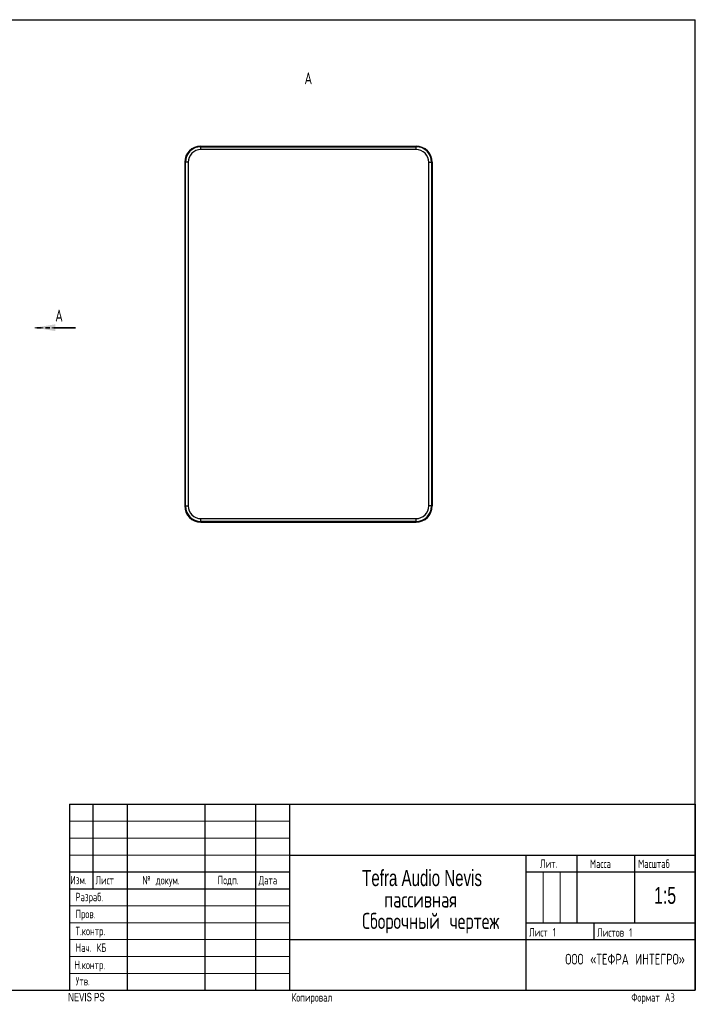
# Model space of a CAD drawing. Header units: millimetres. Extents: x 8 to 419, y 1 to 292.
# Tile 5 of 5: x 215 to 419, y 1 to 292. Entities that reach past the tile are written whole.
import ezdxf

# ---------------------------------------------------------------- set-up
doc = ezdxf.new("R2010")
doc.units = ezdxf.units.MM
doc.linetypes.add('HIDDEN', pattern=[1.905, 1.27, -0.635])
doc.linetypes.add('PHANTOM', pattern=[12.7, 6.35, -1.27, 1.27, -1.27, 1.27, -1.27])
doc.styles.add('SLDTEXTSTYLE0', font='TXT', dxfattribs={"width": 0.7, "bigfont": 'bigfont'})
doc.styles.add('SLDTEXTSTYLE1', font='TXT', dxfattribs={"width": 0.7})

# ---------------------------------------------------------------- blocks, each defined once
blk = doc.blocks.new('SW_PROJECTIONARROW_0')
at = {"color": 0, "linetype": 'HIDDEN', "lineweight": 18}
blk.add_line((231.73, 200.93), (219.73, 200.93), dxfattribs=at)
blk.add_line((231.73, 200.93), (219.73, 200.93), dxfattribs=at)
at = {"color": 0, "linetype": 'PHANTOM', "lineweight": 35}
blk.add_line((231.73, 200.93), (219.73, 200.93), dxfattribs=at)
at = {"color": 0, "linetype": 'Continuous', "lineweight": 25}
blk.add_solid([(219.73, 200.93), (225.73, 199.93), (225.73, 201.93)], dxfattribs=at)
blk.add_solid([(219.73, 200.93), (225.73, 199.93), (225.73, 201.93)], dxfattribs=at)
at = {"color": 0, "linetype": 'Continuous', "lineweight": 25, "insert": (225.73, 206.25), "char_height": 3.5, "attachment_point": 1, "style": 'SLDTEXTSTYLE0'}
blk.add_mtext('А', dxfattribs=at)
blk.add_mtext('А', dxfattribs=at)

msp = doc.modelspace()

# ---------------------------------------------------------------- linework, layer by layer
at = {"color": 7, "linetype": 'Continuous', "lineweight": 25}
for p, q in [((20, 292), (415, 292)), ((415, 5), (415, 292)), ((268.824, 254.6285), (332.424, 254.6285)), ((268.824, 253.5885), (268.824, 254.4285)), ((268.824, 254.4285), (332.424, 254.4285)), ((332.424, 253.5885), (268.824, 253.5885)), ((332.424, 253.5885), (332.424, 254.4285)), ((264.024, 249.8285), (264.024, 148.2285)), ((265.064, 249.8285), (264.224, 249.8285)), ((264.224, 148.2285), (264.224, 249.8285)), ((265.064, 249.8285), (265.064, 148.2285)), ((336.184, 249.8285), (337.024, 249.8285)), ((336.184, 148.2285), (336.184, 249.8285)), ((337.024, 249.8285), (337.024, 148.2285)), ((337.224, 249.8285), (337.224, 148.2285)), ((264.224, 148.2285), (265.064, 148.2285)), ((337.024, 148.2285), (336.184, 148.2285)), ((268.824, 143.6285), (268.824, 144.4685)), ((268.824, 144.4685), (332.424, 144.4685)), ((332.424, 143.6285), (268.824, 143.6285)), ((268.824, 143.4285), (332.424, 143.4285)), ((332.424, 143.6285), (332.424, 144.4685)), ((230, 60), (415, 60)), ((230, 60), (230, 5)), ((237, 35), (237, 60)), ((247, 60), (247, 5)), ((270, 60), (270, 5)), ((285, 60), (285, 5)), ((295, 60), (295, 5)), ((415, 60), (415, 5)), ((295, 45), (415, 45)), ((365, 5), (365, 45)), ((380, 45), (380, 25)), ((397, 45), (397, 25)), ((230, 40), (295, 40)), ((365, 40), (415, 40)), ((230, 35), (295, 35)), ((365, 25), (415, 25)), ((385, 25), (385, 20)), ((295, 20), (415, 20)), ((20, 5), (415, 5)), ((230, 5), (415, 5))]:
    msp.add_line(p, q, dxfattribs=at)
at = {"color": 7, "linetype": 'Continuous', "lineweight": 18}
for p, q in [((230, 55), (295, 55)), ((230, 50), (295, 50)), ((230, 45), (295, 45)), ((370, 40), (370, 25)), ((375, 40), (375, 25)), ((230, 30), (295, 30)), ((230, 25), (295, 25)), ((230, 20), (295, 20)), ((230, 15), (295, 15)), ((230, 10), (295, 10))]:
    msp.add_line(p, q, dxfattribs=at)
at = {"color": 7, "linetype": 'Continuous', "lineweight": 25}
for centre, radius, start, end in [((268.824, 249.8285), 4.8, 90, 180), ((268.824, 249.8285), 4.6, 90, 180), ((268.824, 249.8285), 3.76, 90, 180), ((332.424, 249.8285), 4.8, 0, 90), ((332.424, 249.8285), 4.6, 0, 90), ((332.424, 249.8285), 3.76, 0, 90), ((268.824, 148.2285), 4.8, 180, 270), ((268.824, 148.2285), 4.6, 180, 270), ((268.824, 148.2285), 3.76, 180, 270), ((332.424, 148.2285), 4.8, 270, 0), ((332.424, 148.2285), 4.6, 270, 0), ((332.424, 148.2285), 3.76, 270, 0)]:
    msp.add_arc(centre, radius, start, end, dxfattribs=at)

# ---------------------------------------------------------------- block references
msp.add_blockref('SW_PROJECTIONARROW_0', (0, 0), dxfattribs=at)

# ---------------------------------------------------------------- texts
at = {"color": 7, "linetype": 'Continuous', "lineweight": 18, "insert": (300.5803, 276.4152), "char_height": 3.5, "attachment_point": 2, "style": 'SLDTEXTSTYLE0'}
msp.add_mtext('А', dxfattribs=at)
at = {"color": 7, "linetype": 'Continuous', "lineweight": 0}
for s, insert, char_height, attachment_point, style in [('Лит.', (369.0746, 43.7), 2.5, 1, 'SLDTEXTSTYLE0'), ('Масса', (383.8682, 43.6722), 2.5, 1, 'SLDTEXTSTYLE0'), ('Масштаб', (398.1014, 43.6773), 2.5, 1, 'SLDTEXTSTYLE0'), ('Tefra Audio Nevis', (334.2148, 40.5989), 4.7625, 2, 'SLDTEXTSTYLE1'), ('Изм.', (230.2295, 38.8735), 2.5, 1, 'SLDTEXTSTYLE0'), ('Лист', (237.639, 38.8341), 2.5, 1, 'SLDTEXTSTYLE0'), ('№ докум.', (251.5112, 38.8134), 2.5, 1, 'SLDTEXTSTYLE0'), ('Подп.', (273.8, 38.8415), 2.5, 1, 'SLDTEXTSTYLE0'), ('Дата', (285.8758, 38.8206), 2.5, 1, 'SLDTEXTSTYLE0'), ('1:5', (406.0745, 35.5815), 5, 2, 'SLDTEXTSTYLE1'), ('Разраб.', (231.7356, 33.8405), 2.5, 1, 'SLDTEXTSTYLE0'), ('пассивная', (333.771, 34.2489), 4.7625, 2, 'SLDTEXTSTYLE0'), ('Пров.', (231.7643, 28.8176), 2.5, 1, 'SLDTEXTSTYLE0'), ('Сборочный чертеж', (336.7685, 27.8989), 4.7625, 2, 'SLDTEXTSTYLE0'), ('Т.контр.', (231.7725, 23.7757), 2.5, 1, 'SLDTEXTSTYLE0'), ('Лист 1', (365.8602, 23.4099), 2.5, 1, 'SLDTEXTSTYLE0'), ('Листов 1', (386.004, 23.3618), 2.5, 1, 'SLDTEXTSTYLE0'), ('Нач. КБ', (231.788, 18.8711), 2.5, 1, 'SLDTEXTSTYLE0'), ('ООО «ТЕФРА ИНТЕГРО»', (394.2478, 15.797), 3.175, 2, 'SLDTEXTSTYLE0'), ('Н.контр.', (231.4265, 13.7546), 2.5, 1, 'SLDTEXTSTYLE0'), ('Утв.', (231.7695, 8.949), 2.5, 1, 'SLDTEXTSTYLE0'), ('NEVIS PS', (229.566, 4.246), 2.5, 1, 'SLDTEXTSTYLE1'), ('Копировал', (295.6171, 4.1484), 2.5, 1, 'SLDTEXTSTYLE0'), ('Формат А3', (396.1047, 4.1484), 2.5, 1, 'SLDTEXTSTYLE0')]:
    msp.add_mtext(s, dxfattribs=dict(at, insert=insert, char_height=char_height, attachment_point=attachment_point, style=style))

doc.saveas('drawing.dxf')
